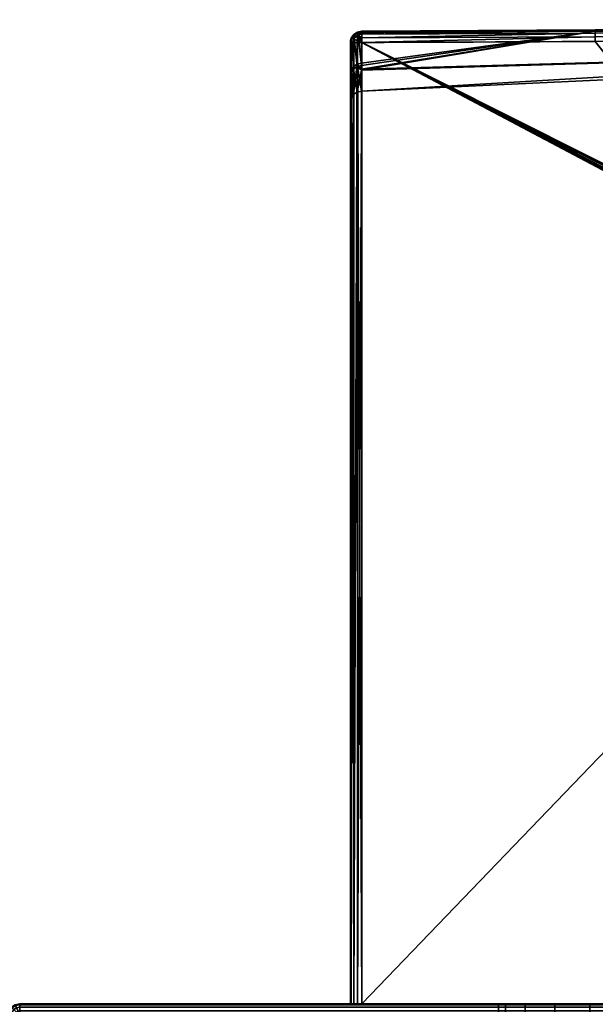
# Model space of a CAD drawing. Header units: millimetres. Extents: x -309 to 8059, y -96 to 57.
# Tile 41 of 99: x 2621 to 2646, y 11 to 54. Entities that reach past the tile are written whole.
import ezdxf

# ---------------------------------------------------------------- set-up
doc = ezdxf.new("R2010")
doc.units = ezdxf.units.MM
doc.layers.add('152', color=7, linetype='Continuous', true_color=0xffffff)

# ---------------------------------------------------------------- blocks, each defined once
blk = doc.blocks.new('UG_SURFACE_025')
at = {"layer": '152', "color": 251, "linetype": 'Continuous', "lineweight": 35}
for points in [[(2620.538, 10.691, 1000), (2620.646, 10.854, 1000), (2620.673, 10.827, 999.809), (2620.573, 10.677, 999.809)], [(2620.646, 10.854, 1050), (2620.646, 10.854, 1000), (2620.538, 10.691, 1000), (2620.538, 10.691, 1050)], [(2620.573, 10.677, 1050.191), (2620.673, 10.827, 1050.191), (2620.646, 10.854, 1050), (2620.538, 10.691, 1050)], [(2620.573, 10.677, 999.809), (2620.673, 10.827, 999.809), (2620.75, 10.75, 999.646), (2620.673, 10.635, 999.646)], [(2620.673, 10.635, 1050.354), (2620.75, 10.75, 1050.354), (2620.673, 10.827, 1050.191), (2620.573, 10.677, 1050.191)], [(2620.646, 10.854, 1000), (2620.809, 10.962, 1000), (2620.823, 10.927, 999.809), (2620.673, 10.827, 999.809)], [(2620.809, 10.962, 1050), (2620.809, 10.962, 1000), (2620.646, 10.854, 1000), (2620.646, 10.854, 1050)], [(2620.673, 10.827, 1050.191), (2620.823, 10.927, 1050.191), (2620.809, 10.962, 1050), (2620.646, 10.854, 1050)], [(2620.673, 10.827, 999.809), (2620.823, 10.927, 999.809), (2620.865, 10.827, 999.646), (2620.75, 10.75, 999.646)], [(2620.75, 10.75, 1050.354), (2620.865, 10.827, 1050.354), (2620.823, 10.927, 1050.191), (2620.673, 10.827, 1050.191)], [(2620.75, 10.75, 999.646), (2620.865, 10.827, 999.646), (2620.927, 10.677, 999.538), (2620.865, 10.635, 999.538)], [(2620.865, 10.635, 1050.462), (2620.927, 10.677, 1050.462), (2620.865, 10.827, 1050.354), (2620.75, 10.75, 1050.354)], [(2620.809, 10.962, 1000), (2621, 11, 1000), (2621, 10.962, 999.809), (2620.823, 10.927, 999.809)], [(2621, 11, 1050), (2621, 11, 1000), (2620.809, 10.962, 1000), (2620.809, 10.962, 1050)], [(2620.823, 10.927, 1050.191), (2621, 10.962, 1050.191), (2621, 11, 1050), (2620.809, 10.962, 1050)], [(2620.823, 10.927, 999.809), (2621, 10.962, 999.809), (2621, 10.854, 999.646), (2620.865, 10.827, 999.646)], [(2620.865, 10.827, 1050.354), (2621, 10.854, 1050.354), (2621, 10.962, 1050.191), (2620.823, 10.927, 1050.191)], [(2620.865, 10.827, 999.646), (2621, 10.854, 999.646), (2621, 10.691, 999.538), (2620.927, 10.677, 999.538)], [(2620.927, 10.677, 1050.462), (2621, 10.691, 1050.462), (2621, 10.854, 1050.354), (2620.865, 10.827, 1050.354)], [(2621, 11, 1000), (2671, 11, 1000), (2671, 10.962, 999.809), (2621, 10.962, 999.809)], [(2671, 11, 1050), (2621, 11, 1050), (2621, 10.962, 1050.191), (2671, 10.962, 1050.191)], [(2621, 11, 1000), (2621, 11, 1050), (2642, 11, 1032), (2642, 11, 1018)], [(2621, 11, 1000), (2643.172, 11, 1015.172), (2644.469, 11, 1014.305)], [(2621, 11, 1050), (2642.304, 11, 1033.531), (2642, 11, 1032)], [(2644.469, 11, 1014.305), (2646, 11, 1014), (2671, 11, 1000), (2621, 11, 1000)], [(2642, 11, 1018), (2642.304, 11, 1016.469), (2621, 11, 1000)], [(2621, 11, 1050), (2643.172, 11, 1034.828), (2642.304, 11, 1033.531)], [(2642.304, 11, 1016.469), (2643.172, 11, 1015.172), (2621, 11, 1000)], [(2621, 11, 1050), (2671, 11, 1050), (2646, 11, 1036), (2644.469, 11, 1035.696)], [(2644.469, 11, 1035.696), (2643.172, 11, 1034.828), (2621, 11, 1050)], [(2621, 10.962, 999.809), (2671, 10.962, 999.809), (2671, 10.854, 999.646), (2621, 10.854, 999.646)], [(2671, 10.962, 1050.191), (2621, 10.962, 1050.191), (2621, 10.854, 1050.354), (2671, 10.854, 1050.354)], [(2621, 10.854, 999.646), (2671, 10.854, 999.646), (2671, 10.691, 999.538), (2621, 10.691, 999.538)], [(2671, 10.854, 1050.354), (2621, 10.854, 1050.354), (2621, 10.691, 1050.462), (2671, 10.691, 1050.462)], [(2642, 10, 1032), (2642, 11, 1032), (2642.304, 11, 1033.531), (2642.304, 10, 1033.531)], [(2642.304, 10, 1016.469), (2642.304, 11, 1016.469), (2642, 11, 1018), (2642, 10, 1018)], [(2642, 10, 1018), (2642, 11, 1018), (2642, 11, 1032), (2642, 10, 1032)], [(2642.304, 10, 1033.531), (2642.304, 11, 1033.531), (2643.172, 11, 1034.828), (2643.172, 10, 1034.828)], [(2643.172, 10, 1015.172), (2643.172, 11, 1015.172), (2642.304, 11, 1016.469), (2642.304, 10, 1016.469)], [(2643.172, 10, 1034.828), (2643.172, 11, 1034.828), (2644.469, 11, 1035.696), (2644.469, 10, 1035.696)], [(2644.469, 10, 1014.305), (2644.469, 11, 1014.305), (2643.172, 11, 1015.172), (2643.172, 10, 1015.172)], [(2644.469, 10, 1035.696), (2644.469, 11, 1035.696), (2646, 11, 1036), (2646, 10, 1036)], [(2646, 10, 1014), (2646, 11, 1014), (2644.469, 11, 1014.305), (2644.469, 10, 1014.305)], [(2671, 11, 1000), (2646, 11, 1014), (2647.531, 11, 1014.305)], [(2647.531, 11, 1035.696), (2646, 11, 1036), (2671, 11, 1050)], [(2646, 10, 1036), (2646, 11, 1036), (2647.531, 11, 1035.696), (2647.531, 10, 1035.696)], [(2647.531, 10, 1014.305), (2647.531, 11, 1014.305), (2646, 11, 1014), (2646, 10, 1014)], [(2671, 11, 1050), (2648.829, 11, 1034.828), (2647.531, 11, 1035.696)], [(2647.531, 11, 1014.305), (2648.829, 11, 1015.172), (2671, 11, 1000)], [(2647.531, 10, 1035.696), (2647.531, 11, 1035.696), (2648.829, 11, 1034.828), (2648.829, 10, 1034.828)], [(2648.829, 10, 1015.172), (2648.829, 11, 1015.172), (2647.531, 11, 1014.305), (2647.531, 10, 1014.305)], [(2671, 11, 1000), (2648.829, 11, 1015.172), (2649.696, 11, 1016.469)], [(2649.696, 11, 1033.531), (2648.829, 11, 1034.828), (2671, 11, 1050)], [(2648.829, 10, 1034.828), (2648.829, 11, 1034.828), (2649.696, 11, 1033.531), (2649.696, 10, 1033.531)], [(2649.696, 10, 1016.469), (2649.696, 11, 1016.469), (2648.829, 11, 1015.172), (2648.829, 10, 1015.172)], [(2671, 11, 1000), (2649.696, 11, 1016.469), (2650, 11, 1018)], [(2650, 11, 1032), (2649.696, 11, 1033.531), (2671, 11, 1050)], [(2649.696, 10, 1033.531), (2649.696, 11, 1033.531), (2650, 11, 1032), (2650, 10, 1032)], [(2650, 10, 1018), (2650, 11, 1018), (2649.696, 11, 1016.469), (2649.696, 10, 1016.469)], [(2671, 11, 1050), (2671, 11, 1000), (2650, 11, 1018), (2650, 11, 1032)], [(2650, 10, 1032), (2650, 11, 1032), (2650, 11, 1018), (2650, 10, 1018)], [(2671, 11, 1000), (2671.191, 10.962, 1000), (2671.177, 10.927, 999.809), (2671, 10.962, 999.809)], [(2671, 11, 1000), (2671, 11, 1050), (2671.191, 10.962, 1050), (2671.191, 10.962, 1000)], [(2671, 10.962, 1050.191), (2671.177, 10.927, 1050.191), (2671.191, 10.962, 1050), (2671, 11, 1050)], [(2671, 10.962, 999.809), (2671.177, 10.927, 999.809), (2671.135, 10.827, 999.646), (2671, 10.854, 999.646)], [(2671, 10.854, 1050.354), (2671.135, 10.827, 1050.354), (2671.177, 10.927, 1050.191), (2671, 10.962, 1050.191)], [(2671, 10.854, 999.646), (2671.135, 10.827, 999.646), (2671.073, 10.677, 999.538), (2671, 10.691, 999.538)], [(2671, 10.691, 1050.462), (2671.073, 10.677, 1050.462), (2671.135, 10.827, 1050.354), (2671, 10.854, 1050.354)], [(2671.135, 10.827, 999.646), (2671.25, 10.75, 999.646), (2671.135, 10.635, 999.538), (2671.073, 10.677, 999.538)], [(2671.073, 10.677, 1050.462), (2671.135, 10.635, 1050.462), (2671.25, 10.75, 1050.354), (2671.135, 10.827, 1050.354)], [(2671.177, 10.927, 999.809), (2671.327, 10.827, 999.809), (2671.25, 10.75, 999.646), (2671.135, 10.827, 999.646)], [(2671.135, 10.827, 1050.354), (2671.25, 10.75, 1050.354), (2671.327, 10.827, 1050.191), (2671.177, 10.927, 1050.191)], [(2671.191, 10.962, 1000), (2671.354, 10.854, 1000), (2671.327, 10.827, 999.809), (2671.177, 10.927, 999.809)], [(2671.177, 10.927, 1050.191), (2671.327, 10.827, 1050.191), (2671.354, 10.854, 1050), (2671.191, 10.962, 1050)], [(2671.191, 10.962, 1000), (2671.191, 10.962, 1050), (2671.354, 10.854, 1050), (2671.354, 10.854, 1000)], [(2671.327, 10.827, 999.809), (2671.427, 10.677, 999.809), (2671.327, 10.635, 999.646), (2671.25, 10.75, 999.646)], [(2671.25, 10.75, 1050.354), (2671.327, 10.635, 1050.354), (2671.427, 10.677, 1050.191), (2671.327, 10.827, 1050.191)], [(2671.354, 10.854, 1000), (2671.462, 10.691, 1000), (2671.427, 10.677, 999.809), (2671.327, 10.827, 999.809)], [(2671.327, 10.827, 1050.191), (2671.427, 10.677, 1050.191), (2671.462, 10.691, 1050), (2671.354, 10.854, 1050)], [(2671.354, 10.854, 1000), (2671.354, 10.854, 1050), (2671.462, 10.691, 1050), (2671.462, 10.691, 1000)], [(2620.5, 10.5, 1000), (2620.538, 10.691, 1000), (2620.573, 10.677, 999.809), (2620.538, 10.5, 999.809)], [(2620.538, 10.691, 1050), (2620.538, 10.691, 1000), (2620.5, 10.5, 1000), (2620.5, 10.5, 1050)], [(2620.538, 10.5, 1050.191), (2620.573, 10.677, 1050.191), (2620.538, 10.691, 1050), (2620.5, 10.5, 1050)], [(2620.538, 10.5, 999.809), (2620.538, 0, 999.809), (2620.5, 0, 1000), (2620.5, 10.5, 1000)], [(2620.5, 0, 1050), (2620.5, 10.5, 1050), (2620.5, 10.5, 1000), (2620.5, 0, 1000)], [(2620.5, 10.5, 1050), (2620.5, 0, 1050), (2620.538, 0, 1050.191), (2620.538, 10.5, 1050.191)], [(2620.538, 10.5, 999.809), (2620.573, 10.677, 999.809), (2620.673, 10.635, 999.646), (2620.646, 10.5, 999.646)], [(2620.646, 10.5, 1050.354), (2620.673, 10.635, 1050.354), (2620.573, 10.677, 1050.191), (2620.538, 10.5, 1050.191)], [(2620.646, 10.5, 999.646), (2620.646, 0, 999.646), (2620.538, 0, 999.809), (2620.538, 10.5, 999.809)], [(2620.538, 10.5, 1050.191), (2620.538, 0, 1050.191), (2620.646, 0, 1050.354), (2620.646, 10.5, 1050.354)], [(2620.646, 10.5, 999.646), (2620.673, 10.635, 999.646), (2620.823, 10.573, 999.538), (2620.809, 10.5, 999.538)], [(2620.809, 10.5, 1050.462), (2620.823, 10.573, 1050.462), (2620.673, 10.635, 1050.354), (2620.646, 10.5, 1050.354)], [(2620.809, 10.5, 999.538), (2620.809, 0, 999.538), (2620.646, 0, 999.646), (2620.646, 10.5, 999.646)], [(2620.646, 10.5, 1050.354), (2620.646, 0, 1050.354), (2620.809, 0, 1050.462), (2620.809, 10.5, 1050.462)], [(2620.673, 10.635, 999.646), (2620.75, 10.75, 999.646), (2620.865, 10.635, 999.538), (2620.823, 10.573, 999.538)], [(2620.823, 10.573, 1050.462), (2620.865, 10.635, 1050.462), (2620.75, 10.75, 1050.354), (2620.673, 10.635, 1050.354)], [(2620.809, 10.5, 999.538), (2620.823, 10.573, 999.538), (2621, 10.5, 999.5)], [(2621, 10.5, 1050.5), (2620.823, 10.573, 1050.462), (2620.809, 10.5, 1050.462)], [(2621, 10.5, 999.5), (2621, 0, 999.5), (2620.809, 0, 999.538), (2620.809, 10.5, 999.538)], [(2620.809, 10.5, 1050.462), (2620.809, 0, 1050.462), (2621, 0, 1050.5), (2621, 10.5, 1050.5)], [(2620.823, 10.573, 999.538), (2620.865, 10.635, 999.538), (2621, 10.5, 999.5)], [(2621, 10.5, 1050.5), (2620.865, 10.635, 1050.462), (2620.823, 10.573, 1050.462)], [(2620.865, 10.635, 999.538), (2620.927, 10.677, 999.538), (2621, 10.5, 999.5)], [(2621, 10.5, 1050.5), (2620.927, 10.677, 1050.462), (2620.865, 10.635, 1050.462)], [(2620.927, 10.677, 999.538), (2621, 10.691, 999.538), (2621, 10.5, 999.5)], [(2621, 10.5, 1050.5), (2621, 10.691, 1050.462), (2620.927, 10.677, 1050.462)], [(2621, 10.691, 999.538), (2671, 10.691, 999.538), (2671, 10.5, 999.5), (2621, 10.5, 999.5)], [(2671, 10.691, 1050.462), (2621, 10.691, 1050.462), (2621, 10.5, 1050.5), (2671, 10.5, 1050.5)], [(2671, 10.5, 999.5), (2671, 0, 999.5), (2621, 0, 999.5), (2621, 10.5, 999.5)], [(2671, 0, 1050.5), (2671, 10.5, 1050.5), (2621, 10.5, 1050.5), (2621, 0, 1050.5)], [(2671, 10.691, 999.538), (2671.073, 10.677, 999.538), (2671, 10.5, 999.5)], [(2671, 10.5, 1050.5), (2671.073, 10.677, 1050.462), (2671, 10.691, 1050.462)], [(2671.073, 10.677, 999.538), (2671.135, 10.635, 999.538), (2671, 10.5, 999.5)], [(2671, 10.5, 1050.5), (2671.135, 10.635, 1050.462), (2671.073, 10.677, 1050.462)], [(2671.135, 10.635, 999.538), (2671.177, 10.573, 999.538), (2671, 10.5, 999.5)], [(2671, 10.5, 1050.5), (2671.177, 10.573, 1050.462), (2671.135, 10.635, 1050.462)], [(2671.177, 10.573, 999.538), (2671.191, 10.5, 999.538), (2671, 10.5, 999.5)], [(2671, 10.5, 1050.5), (2671.191, 10.5, 1050.462), (2671.177, 10.573, 1050.462)], [(2671.191, 10.5, 999.538), (2671.191, 0, 999.538), (2671, 0, 999.5), (2671, 10.5, 999.5)], [(2671, 10.5, 1050.5), (2671, 0, 1050.5), (2671.191, 0, 1050.462), (2671.191, 10.5, 1050.462)], [(2671.25, 10.75, 999.646), (2671.327, 10.635, 999.646), (2671.177, 10.573, 999.538), (2671.135, 10.635, 999.538)], [(2671.135, 10.635, 1050.462), (2671.177, 10.573, 1050.462), (2671.327, 10.635, 1050.354), (2671.25, 10.75, 1050.354)], [(2671.327, 10.635, 999.646), (2671.354, 10.5, 999.646), (2671.191, 10.5, 999.538), (2671.177, 10.573, 999.538)], [(2671.177, 10.573, 1050.462), (2671.191, 10.5, 1050.462), (2671.354, 10.5, 1050.354), (2671.327, 10.635, 1050.354)], [(2671.354, 10.5, 999.646), (2671.354, 0, 999.646), (2671.191, 0, 999.538), (2671.191, 10.5, 999.538)], [(2671.191, 10.5, 1050.462), (2671.191, 0, 1050.462), (2671.354, 0, 1050.354), (2671.354, 10.5, 1050.354)], [(2671.427, 10.677, 999.809), (2671.462, 10.5, 999.809), (2671.354, 10.5, 999.646), (2671.327, 10.635, 999.646)], [(2671.327, 10.635, 1050.354), (2671.354, 10.5, 1050.354), (2671.462, 10.5, 1050.191), (2671.427, 10.677, 1050.191)], [(2671.462, 10.5, 999.809), (2671.462, 0, 999.809), (2671.354, 0, 999.646), (2671.354, 10.5, 999.646)], [(2671.354, 10.5, 1050.354), (2671.354, 0, 1050.354), (2671.462, 0, 1050.191), (2671.462, 10.5, 1050.191)], [(2671.462, 10.691, 1000), (2671.5, 10.5, 1000), (2671.462, 10.5, 999.809), (2671.427, 10.677, 999.809)], [(2671.427, 10.677, 1050.191), (2671.462, 10.5, 1050.191), (2671.5, 10.5, 1050), (2671.462, 10.691, 1050)], [(2671.462, 10.691, 1000), (2671.462, 10.691, 1050), (2671.5, 10.5, 1050), (2671.5, 10.5, 1000)], [(2671.5, 10.5, 1000), (2671.5, 0, 1000), (2671.462, 0, 999.809), (2671.462, 10.5, 999.809)], [(2671.462, 10.5, 1050.191), (2671.462, 0, 1050.191), (2671.5, 0, 1050), (2671.5, 10.5, 1050)], [(2671.5, 10.5, 1050), (2671.5, 0, 1050), (2671.5, 0, 1000), (2671.5, 10.5, 1000)], [(2621.5, 0, 1000.5), (2621.5, 10, 1000.5), (2621.5, 10, 1049.5), (2621.5, 0, 1049.5)], [(2621.5, 0, 1049.5), (2621.5, 10, 1049.5), (2670.5, 10, 1049.5), (2670.5, 0, 1049.5)], [(2670.5, 0, 1000.5), (2670.5, 10, 1000.5), (2621.5, 10, 1000.5), (2621.5, 0, 1000.5)], [(2621.5, 10, 1049.5), (2621.5, 10, 1000.5), (2642, 10, 1018), (2642, 10, 1032)], [(2621.5, 10, 1049.5), (2643.172, 10, 1034.828), (2644.469, 10, 1035.696)], [(2621.5, 10, 1000.5), (2642.304, 10, 1016.469), (2642, 10, 1018)], [(2644.469, 10, 1035.696), (2646, 10, 1036), (2670.5, 10, 1049.5), (2621.5, 10, 1049.5)], [(2642, 10, 1032), (2642.304, 10, 1033.531), (2621.5, 10, 1049.5)], [(2621.5, 10, 1000.5), (2643.172, 10, 1015.172), (2642.304, 10, 1016.469)], [(2642.304, 10, 1033.531), (2643.172, 10, 1034.828), (2621.5, 10, 1049.5)], [(2621.5, 10, 1000.5), (2646, 10, 1014), (2644.469, 10, 1014.305)], [(2644.469, 10, 1014.305), (2643.172, 10, 1015.172), (2621.5, 10, 1000.5)], [(2647.531, 10, 1014.305), (2646, 10, 1014), (2621.5, 10, 1000.5), (2670.5, 10, 1000.5)], [(2670.5, 10, 1049.5), (2646, 10, 1036), (2647.531, 10, 1035.696)], [(2670.5, 10, 1000.5), (2648.829, 10, 1015.172), (2647.531, 10, 1014.305)], [(2647.531, 10, 1035.696), (2648.829, 10, 1034.828), (2670.5, 10, 1049.5)], [(2670.5, 10, 1049.5), (2648.829, 10, 1034.828), (2649.696, 10, 1033.531)], [(2649.696, 10, 1016.469), (2648.829, 10, 1015.172), (2670.5, 10, 1000.5)], [(2670.5, 10, 1049.5), (2649.696, 10, 1033.531), (2650, 10, 1032)], [(2650, 10, 1018), (2649.696, 10, 1016.469), (2670.5, 10, 1000.5)], [(2670.5, 10, 1000.5), (2670.5, 10, 1049.5), (2650, 10, 1032), (2650, 10, 1018)], [(2670.5, 0, 1049.5), (2670.5, 10, 1049.5), (2670.5, 10, 1000.5), (2670.5, 0, 1000.5)], [(2621.5, 0, 1000.5), (2621.5, 0, 1049.5), (2620.5, 0, 1050), (2620.5, 0, 1000)], [(2621.5, 0, 1049.5), (2620.646, 0, 1050.354), (2620.538, 0, 1050.191), (2620.5, 0, 1050)], [(2620.5, 0, 1000), (2620.538, 0, 999.809), (2620.646, 0, 999.646), (2621.5, 0, 1000.5)], [(2621, 0, 1050.5), (2620.809, 0, 1050.462), (2620.646, 0, 1050.354), (2621.5, 0, 1049.5)], [(2621.5, 0, 1000.5), (2620.646, 0, 999.646), (2620.809, 0, 999.538), (2621, 0, 999.5)], [(2621.5, 0, 1049.5), (2670.5, 0, 1049.5), (2671, 0, 1050.5), (2621, 0, 1050.5)], [(2670.5, 0, 1000.5), (2621.5, 0, 1000.5), (2621, 0, 999.5), (2671, 0, 999.5)], [(2670.5, 0, 1049.5), (2670.5, 0, 1000.5), (2671.5, 0, 1000), (2671.5, 0, 1050)], [(2670.5, 0, 1000.5), (2671.354, 0, 999.646), (2671.462, 0, 999.809), (2671.5, 0, 1000)], [(2670.5, 0, 1049.5), (2671.354, 0, 1050.354), (2671.191, 0, 1050.462), (2671, 0, 1050.5)], [(2671, 0, 999.5), (2671.191, 0, 999.538), (2671.354, 0, 999.646), (2670.5, 0, 1000.5)], [(2671.5, 0, 1050), (2671.462, 0, 1050.191), (2671.354, 0, 1050.354), (2670.5, 0, 1049.5)]]:
    blk.add_3dface(points, dxfattribs=at)
blk = doc.blocks.new('UG_SURFACE_026')
at = {"layer": '152', "color": 251, "linetype": 'Continuous', "lineweight": 35}
for points in [[(2667.055, 53.789, 1114.372), (2646.24, 53.697, 1114.481), (2698.499, 53.976, 1114.655)], [(2698.499, 53.904, 1114.794), (2698.499, 53.976, 1114.655), (2646.24, 53.697, 1114.481)], [(2698.499, 53.976, 1093.346), (2646.24, 53.697, 1093.519), (2667.055, 53.789, 1093.628)], [(2646.241, 53.664, 1093.322), (2646.24, 53.697, 1093.519), (2698.499, 53.976, 1093.346)], [(2698.499, 53.976, 1093.346), (2698.499, 53.904, 1093.206), (2646.241, 53.664, 1093.322)], [(2635.646, 53.458, 1114.333), (2635.808, 53.553, 1114.282), (2635.804, 52.101, 1110.924)], [(2635.804, 52.199, 1096.792), (2635.808, 53.553, 1093.718), (2635.646, 53.458, 1093.667)], [(2635.808, 53.553, 1114.282), (2635.646, 53.458, 1114.333), (2635.647, 53.498, 1114.455)], [(2635.647, 53.498, 1093.544), (2635.646, 53.458, 1093.667), (2635.808, 53.553, 1093.718)], [(2635.647, 53.498, 1114.455), (2635.808, 53.606, 1114.455), (2635.808, 53.553, 1114.282)], [(2635.664, 53.481, 1114.66), (2635.818, 53.583, 1114.66), (2635.808, 53.606, 1114.455), (2635.647, 53.498, 1114.455)], [(2635.808, 53.553, 1093.718), (2635.808, 53.606, 1093.544), (2635.647, 53.498, 1093.544)], [(2635.647, 53.498, 1093.544), (2635.808, 53.606, 1093.544), (2635.818, 53.583, 1093.34), (2635.664, 53.481, 1093.34)], [(2635.739, 53.407, 1114.837), (2635.858, 53.487, 1114.837), (2635.818, 53.583, 1114.66), (2635.664, 53.481, 1114.66)], [(2635.664, 53.481, 1093.34), (2635.818, 53.583, 1093.34), (2635.858, 53.487, 1093.163), (2635.739, 53.407, 1093.163)], [(2635.804, 52.101, 1110.924), (2635.808, 53.553, 1114.282), (2635.828, 53.557, 1114.28)], [(2635.828, 53.557, 1093.72), (2635.804, 52.199, 1096.792), (2635.993, 52.236, 1096.805)], [(2635.828, 53.557, 1093.72), (2635.808, 53.553, 1093.718), (2635.804, 52.199, 1096.792)], [(2635.993, 52.139, 1110.911), (2635.804, 52.101, 1110.924), (2635.828, 53.557, 1114.28)], [(2635.998, 53.645, 1114.46), (2635.808, 53.606, 1114.455), (2635.818, 53.583, 1114.66)], [(2635.998, 53.645, 1114.46), (2635.998, 53.643, 1114.456), (2635.808, 53.606, 1114.455)], [(2635.808, 53.606, 1093.544), (2635.998, 53.643, 1093.544), (2635.998, 53.645, 1093.54)], [(2635.818, 53.583, 1093.34), (2635.808, 53.606, 1093.544), (2635.998, 53.645, 1093.54)], [(2635.828, 53.557, 1114.28), (2635.808, 53.606, 1114.455), (2635.998, 53.643, 1114.456)], [(2635.998, 53.643, 1093.544), (2635.808, 53.606, 1093.544), (2635.828, 53.557, 1093.72)], [(2635.808, 53.606, 1114.455), (2635.828, 53.557, 1114.28), (2635.808, 53.553, 1114.282)], [(2635.808, 53.553, 1093.718), (2635.828, 53.557, 1093.72), (2635.808, 53.606, 1093.544)], [(2635.818, 53.583, 1114.66), (2635.998, 53.619, 1114.664), (2635.998, 53.645, 1114.46)], [(2635.998, 53.645, 1093.54), (2635.998, 53.619, 1093.336), (2635.818, 53.583, 1093.34)], [(2635.998, 53.619, 1114.664), (2635.818, 53.583, 1114.66), (2635.858, 53.487, 1114.837)], [(2635.858, 53.487, 1093.163), (2635.818, 53.583, 1093.34), (2635.998, 53.619, 1093.336)], [(2635.998, 53.643, 1114.456), (2635.998, 53.587, 1114.264), (2635.828, 53.557, 1114.28)], [(2635.828, 53.557, 1093.72), (2635.998, 53.587, 1093.736), (2635.998, 53.643, 1093.544)], [(2635.828, 53.557, 1114.28), (2635.998, 53.587, 1114.264), (2635.993, 52.139, 1110.911)], [(2635.993, 52.236, 1096.805), (2635.998, 53.587, 1093.736), (2635.828, 53.557, 1093.72)], [(2635.858, 53.487, 1114.837), (2635.999, 53.514, 1114.839), (2635.998, 53.619, 1114.664)], [(2635.998, 53.619, 1093.336), (2635.999, 53.514, 1093.161), (2635.858, 53.487, 1093.163)], [(2646.241, 53.649, 1093.713), (2635.992, 51.979, 1098.318), (2667.232, 52.855, 1098.436)], [(2667.232, 52.855, 1109.564), (2635.992, 51.94, 1109.69), (2646.241, 53.649, 1114.287)], [(2646.241, 53.649, 1114.287), (2635.992, 51.94, 1109.69), (2635.993, 52.139, 1110.911)], [(2635.993, 52.236, 1096.805), (2635.992, 51.979, 1098.318), (2646.241, 53.649, 1093.713)], [(2646.241, 53.649, 1093.713), (2635.998, 53.587, 1093.736), (2635.993, 52.236, 1096.805)], [(2635.993, 52.139, 1110.911), (2635.998, 53.587, 1114.264), (2646.241, 53.649, 1114.287)], [(2635.998, 53.643, 1114.456), (2646.24, 53.697, 1114.481), (2646.241, 53.649, 1114.287)], [(2635.998, 53.619, 1114.664), (2646.241, 53.664, 1114.678), (2646.24, 53.697, 1114.481)], [(2646.24, 53.697, 1114.481), (2635.998, 53.645, 1114.46), (2635.998, 53.619, 1114.664)], [(2635.998, 53.643, 1114.456), (2635.998, 53.645, 1114.46), (2646.24, 53.697, 1114.481)], [(2635.998, 53.619, 1093.336), (2635.998, 53.645, 1093.54), (2646.24, 53.697, 1093.519)], [(2646.241, 53.649, 1093.713), (2646.24, 53.697, 1093.519), (2635.998, 53.643, 1093.544)], [(2646.24, 53.697, 1093.519), (2635.998, 53.645, 1093.54), (2635.998, 53.643, 1093.544)], [(2646.24, 53.697, 1093.519), (2646.241, 53.664, 1093.322), (2635.998, 53.619, 1093.336)], [(2646.241, 53.664, 1114.678), (2635.998, 53.619, 1114.664), (2635.999, 53.514, 1114.839)], [(2635.999, 53.514, 1093.161), (2635.998, 53.619, 1093.336), (2646.241, 53.664, 1093.322)], [(2646.241, 53.649, 1114.287), (2635.998, 53.587, 1114.264), (2635.998, 53.643, 1114.456)], [(2635.998, 53.643, 1093.544), (2635.998, 53.587, 1093.736), (2646.241, 53.649, 1093.713)], [(2635.999, 53.514, 1114.839), (2646.241, 53.557, 1114.847), (2646.241, 53.664, 1114.678)], [(2646.241, 53.664, 1093.322), (2646.241, 53.557, 1093.153), (2635.999, 53.514, 1093.161)], [(2635.999, 53.348, 1114.957), (2646.242, 53.393, 1114.96), (2646.241, 53.557, 1114.847)], [(2646.241, 53.557, 1114.847), (2635.999, 53.514, 1114.839), (2635.999, 53.348, 1114.957)], [(2635.999, 53.348, 1093.043), (2635.999, 53.514, 1093.161), (2646.241, 53.557, 1093.153)], [(2646.241, 53.557, 1093.153), (2646.242, 53.393, 1093.04), (2635.999, 53.348, 1093.043)], [(2646.24, 53.697, 1114.481), (2646.241, 53.664, 1114.678), (2698.499, 53.904, 1114.794)], [(2667.055, 53.789, 1114.372), (2646.241, 53.649, 1114.287), (2646.24, 53.697, 1114.481)], [(2646.24, 53.697, 1093.519), (2646.241, 53.649, 1093.713), (2667.055, 53.789, 1093.628)], [(2698.499, 53.794, 1114.905), (2698.499, 53.904, 1114.794), (2646.241, 53.664, 1114.678)], [(2698.499, 53.904, 1093.206), (2698.499, 53.794, 1093.096), (2646.241, 53.557, 1093.153)], [(2646.241, 53.557, 1093.153), (2646.241, 53.664, 1093.322), (2698.499, 53.904, 1093.206)], [(2698.5, 53.654, 1114.976), (2698.499, 53.794, 1114.905), (2646.241, 53.557, 1114.847)], [(2646.241, 53.664, 1114.678), (2646.241, 53.557, 1114.847), (2698.499, 53.794, 1114.905)], [(2646.242, 53.393, 1093.04), (2646.241, 53.557, 1093.153), (2698.499, 53.794, 1093.096)], [(2667.232, 52.855, 1098.436), (2667.055, 53.789, 1093.628), (2646.241, 53.649, 1093.713)], [(2646.241, 53.649, 1114.287), (2667.055, 53.789, 1114.372), (2667.232, 52.855, 1109.564)], [(2646.241, 53.557, 1114.847), (2646.242, 53.393, 1114.96), (2698.5, 53.654, 1114.976)], [(2698.499, 53.794, 1093.096), (2698.5, 53.654, 1093.024), (2646.242, 53.393, 1093.04)], [(2698.5, 53.5, 1115), (2698.5, 53.654, 1114.976), (2646.242, 53.393, 1114.96)], [(2646.242, 53.393, 1093.04), (2698.5, 53.654, 1093.024), (2698.5, 53.5, 1093)], [(2635.562, 53.327, 1114.66), (2635.519, 53.229, 1114.455), (2635.5, 53.146, 1114.5)], [(2635.5, 53.146, 1114.5), (2635.526, 53.146, 1114.66), (2635.562, 53.327, 1114.66)], [(2635.562, 53.327, 1093.34), (2635.526, 53.146, 1093.34), (2635.5, 53.146, 1093.5)], [(2635.5, 53.146, 1093.5), (2635.519, 53.229, 1093.544), (2635.562, 53.327, 1093.34)], [(2635.5, 51.665, 1111.07), (2635.5, 53.146, 1114.5), (2635.519, 53.229, 1114.455)], [(2635.519, 53.229, 1093.544), (2635.5, 51.765, 1096.64), (2635.537, 51.944, 1096.702)], [(2635.519, 53.229, 1093.544), (2635.5, 53.146, 1093.5), (2635.5, 51.765, 1096.64)], [(2635.537, 51.845, 1111.01), (2635.5, 51.665, 1111.07), (2635.519, 53.229, 1114.455)], [(2635.5, 11, 1114.5), (2635.5, 53.146, 1114.5), (2635.5, 51.665, 1111.07)], [(2635.5, 51.765, 1096.64), (2635.5, 53.146, 1093.5), (2635.5, 11, 1093.5)], [(2635.5, 11, 1114.5), (2635.538, 11, 1114.691), (2635.526, 53.146, 1114.66)], [(2635.526, 53.146, 1114.66), (2635.5, 53.146, 1114.5), (2635.5, 11, 1114.5)], [(2635.5, 11, 1093.5), (2635.5, 53.146, 1093.5), (2635.526, 53.146, 1093.34)], [(2635.526, 53.146, 1093.34), (2635.538, 11, 1093.309), (2635.5, 11, 1093.5)], [(2635.562, 53.327, 1114.66), (2635.54, 53.337, 1114.455), (2635.519, 53.229, 1114.455)], [(2635.538, 53.315, 1114.41), (2635.519, 53.229, 1114.455), (2635.54, 53.337, 1114.455)], [(2635.54, 53.337, 1093.544), (2635.519, 53.229, 1093.544), (2635.538, 53.315, 1093.59)], [(2635.519, 53.229, 1093.544), (2635.54, 53.337, 1093.544), (2635.562, 53.327, 1093.34)], [(2635.519, 53.229, 1114.455), (2635.538, 53.315, 1114.41), (2635.537, 51.845, 1111.01)], [(2635.537, 51.944, 1096.702), (2635.538, 53.315, 1093.59), (2635.519, 53.229, 1093.544)], [(2635.562, 53.327, 1114.66), (2635.526, 53.146, 1114.66), (2635.543, 53.146, 1114.688)], [(2635.543, 53.146, 1093.312), (2635.526, 53.146, 1093.34), (2635.562, 53.327, 1093.34)], [(2635.538, 11, 1114.691), (2635.543, 53.146, 1114.688), (2635.526, 53.146, 1114.66)], [(2635.526, 53.146, 1093.34), (2635.543, 53.146, 1093.312), (2635.538, 11, 1093.309)], [(2635.537, 51.845, 1111.01), (2635.538, 53.315, 1114.41), (2635.55, 53.331, 1114.401)], [(2635.55, 53.331, 1093.599), (2635.537, 51.944, 1096.702), (2635.644, 52.096, 1096.756)], [(2635.55, 53.331, 1093.599), (2635.538, 53.315, 1093.59), (2635.537, 51.944, 1096.702)], [(2635.644, 51.998, 1110.959), (2635.537, 51.845, 1111.01), (2635.55, 53.331, 1114.401)], [(2635.54, 53.337, 1114.455), (2635.55, 53.331, 1114.401), (2635.538, 53.315, 1114.41)], [(2635.538, 53.315, 1093.59), (2635.55, 53.331, 1093.599), (2635.54, 53.337, 1093.544)], [(2635.631, 53.146, 1114.837), (2635.538, 11, 1114.691), (2635.646, 11, 1114.854)], [(2635.631, 53.146, 1114.837), (2635.543, 53.146, 1114.688), (2635.538, 11, 1114.691)], [(2635.538, 11, 1093.309), (2635.543, 53.146, 1093.312), (2635.631, 53.146, 1093.163)], [(2635.631, 53.146, 1093.163), (2635.646, 11, 1093.146), (2635.538, 11, 1093.309)], [(2635.55, 53.331, 1114.401), (2635.54, 53.337, 1114.455), (2635.647, 53.498, 1114.455)], [(2635.562, 53.327, 1114.66), (2635.664, 53.481, 1114.66), (2635.647, 53.498, 1114.455), (2635.54, 53.337, 1114.455)], [(2635.647, 53.498, 1093.544), (2635.54, 53.337, 1093.544), (2635.55, 53.331, 1093.599)], [(2635.54, 53.337, 1093.544), (2635.647, 53.498, 1093.544), (2635.664, 53.481, 1093.34), (2635.562, 53.327, 1093.34)], [(2635.543, 53.146, 1114.688), (2635.631, 53.146, 1114.837), (2635.659, 53.287, 1114.837), (2635.562, 53.327, 1114.66)], [(2635.562, 53.327, 1093.34), (2635.659, 53.287, 1093.163), (2635.631, 53.146, 1093.163), (2635.543, 53.146, 1093.312)], [(2635.647, 53.498, 1114.455), (2635.646, 53.458, 1114.333), (2635.55, 53.331, 1114.401)], [(2635.55, 53.331, 1093.599), (2635.646, 53.458, 1093.667), (2635.647, 53.498, 1093.544)], [(2635.55, 53.331, 1114.401), (2635.646, 53.458, 1114.333), (2635.644, 51.998, 1110.959)], [(2635.644, 52.096, 1096.756), (2635.646, 53.458, 1093.667), (2635.55, 53.331, 1093.599)], [(2635.659, 53.287, 1114.837), (2635.739, 53.407, 1114.837), (2635.664, 53.481, 1114.66), (2635.562, 53.327, 1114.66)], [(2635.562, 53.327, 1093.34), (2635.664, 53.481, 1093.34), (2635.739, 53.407, 1093.163), (2635.659, 53.287, 1093.163)], [(2635.659, 53.287, 1114.837), (2635.631, 53.146, 1114.837), (2635.649, 53.146, 1114.85)], [(2635.649, 53.146, 1093.15), (2635.631, 53.146, 1093.163), (2635.659, 53.287, 1093.163)], [(2635.646, 11, 1114.854), (2635.649, 53.146, 1114.85), (2635.631, 53.146, 1114.837)], [(2635.631, 53.146, 1093.163), (2635.649, 53.146, 1093.15), (2635.646, 11, 1093.146)], [(2635.646, 53.458, 1093.667), (2635.644, 52.096, 1096.756), (2635.804, 52.199, 1096.792)], [(2635.804, 52.101, 1110.924), (2635.644, 51.998, 1110.959), (2635.646, 53.458, 1114.333)], [(2635.798, 53.146, 1114.958), (2635.646, 11, 1114.854), (2635.809, 11, 1114.962)], [(2635.798, 53.146, 1114.958), (2635.649, 53.146, 1114.85), (2635.646, 11, 1114.854)], [(2635.646, 11, 1093.146), (2635.649, 53.146, 1093.15), (2635.798, 53.146, 1093.042)], [(2635.798, 53.146, 1093.042), (2635.809, 11, 1093.038), (2635.646, 11, 1093.146)], [(2635.649, 53.146, 1114.85), (2635.798, 53.146, 1114.958), (2635.814, 53.223, 1114.958), (2635.659, 53.287, 1114.837)], [(2635.659, 53.287, 1093.163), (2635.814, 53.223, 1093.042), (2635.798, 53.146, 1093.042), (2635.649, 53.146, 1093.15)], [(2635.814, 53.223, 1114.958), (2635.857, 53.289, 1114.958), (2635.739, 53.407, 1114.837), (2635.659, 53.287, 1114.837)], [(2635.659, 53.287, 1093.163), (2635.739, 53.407, 1093.163), (2635.857, 53.289, 1093.042), (2635.814, 53.223, 1093.042)], [(2635.857, 53.289, 1114.958), (2635.922, 53.332, 1114.958), (2635.858, 53.487, 1114.837), (2635.739, 53.407, 1114.837)], [(2635.739, 53.407, 1093.163), (2635.858, 53.487, 1093.163), (2635.922, 53.332, 1093.042), (2635.857, 53.289, 1093.042)], [(2635.814, 53.223, 1114.958), (2635.798, 53.146, 1114.958), (2635.809, 53.146, 1114.96)], [(2635.809, 53.146, 1093.04), (2635.798, 53.146, 1093.042), (2635.814, 53.223, 1093.042)], [(2635.809, 11, 1114.962), (2635.809, 53.146, 1114.96), (2635.798, 53.146, 1114.958)], [(2635.798, 53.146, 1093.042), (2635.809, 53.146, 1093.04), (2635.809, 11, 1093.038)], [(2635.809, 53.146, 1114.96), (2636, 53.146, 1115), (2635.814, 53.223, 1114.958)], [(2635.814, 53.223, 1093.042), (2636, 53.146, 1093), (2635.809, 53.146, 1093.04)], [(2636, 11, 1115), (2636, 53.146, 1115), (2635.809, 53.146, 1114.96)], [(2635.809, 53.146, 1114.96), (2635.809, 11, 1114.962), (2636, 11, 1115)], [(2635.809, 11, 1093.038), (2635.809, 53.146, 1093.04), (2636, 53.146, 1093)], [(2636, 53.146, 1093), (2636, 11, 1093), (2635.809, 11, 1093.038)], [(2636, 53.146, 1115), (2635.857, 53.289, 1114.958), (2635.814, 53.223, 1114.958)], [(2635.814, 53.223, 1093.042), (2635.857, 53.289, 1093.042), (2636, 53.146, 1093)], [(2636, 53.146, 1115), (2635.922, 53.332, 1114.958), (2635.857, 53.289, 1114.958)], [(2635.857, 53.289, 1093.042), (2635.922, 53.332, 1093.042), (2636, 53.146, 1093)], [(2635.999, 53.348, 1114.957), (2635.999, 53.514, 1114.839), (2635.858, 53.487, 1114.837)], [(2635.858, 53.487, 1093.163), (2635.999, 53.514, 1093.161), (2635.999, 53.348, 1093.043)], [(2635.858, 53.487, 1114.837), (2635.922, 53.332, 1114.958), (2635.999, 53.348, 1114.957)], [(2635.999, 53.348, 1093.043), (2635.922, 53.332, 1093.042), (2635.858, 53.487, 1093.163)], [(2635.999, 53.347, 1114.958), (2635.999, 53.348, 1114.957), (2635.922, 53.332, 1114.958)], [(2635.922, 53.332, 1093.042), (2635.999, 53.348, 1093.043), (2635.999, 53.347, 1093.042)], [(2635.922, 53.332, 1114.958), (2636, 53.146, 1115), (2635.999, 53.347, 1114.958)], [(2635.999, 53.347, 1093.042), (2636, 53.146, 1093), (2635.922, 53.332, 1093.042)], [(2646.242, 53.393, 1114.96), (2635.999, 53.347, 1114.958), (2636, 53.146, 1115)], [(2635.999, 53.348, 1114.957), (2635.999, 53.347, 1114.958), (2646.242, 53.393, 1114.96)], [(2636, 53.146, 1093), (2635.999, 53.347, 1093.042), (2646.242, 53.393, 1093.04)], [(2646.242, 53.393, 1093.04), (2635.999, 53.347, 1093.042), (2635.999, 53.348, 1093.043)], [(2636, 53.146, 1115), (2646.243, 53.197, 1115), (2646.242, 53.393, 1114.96)], [(2646.242, 53.393, 1093.04), (2646.243, 53.197, 1093), (2636, 53.146, 1093)], [(2646.243, 53.197, 1115), (2636, 53.146, 1115), (2652.506, 44.859, 1115), (2652.756, 45.082, 1115)], [(2652.689, 45.034, 1093), (2652.455, 44.787, 1093), (2636, 53.146, 1093), (2646.243, 53.197, 1093)], [(2652.316, 27.953, 1115), (2652.364, 44.489, 1115), (2636, 53.146, 1115), (2636, 11, 1115)], [(2652.364, 44.489, 1115), (2652.372, 44.58, 1115), (2636, 53.146, 1115)], [(2652.372, 44.58, 1115), (2652.396, 44.667, 1115), (2636, 53.146, 1115)], [(2652.396, 44.667, 1115), (2652.506, 44.859, 1115), (2636, 53.146, 1115)], [(2636, 11, 1093), (2636, 53.146, 1093), (2652.364, 44.489, 1093), (2652.316, 27.953, 1093)], [(2636, 53.146, 1093), (2652.379, 44.612, 1093), (2652.364, 44.489, 1093)], [(2636, 53.146, 1093), (2652.455, 44.787, 1093), (2652.379, 44.612, 1093)], [(2646.242, 53.393, 1114.96), (2646.243, 53.197, 1115), (2698.5, 53.5, 1115)], [(2698.5, 53.5, 1093), (2646.243, 53.197, 1093), (2646.242, 53.393, 1093.04)], [(2635.988, 51.011, 1104), (2667.301, 52.475, 1104), (2667.232, 52.855, 1098.436)], [(2635.988, 51.011, 1104), (2635.992, 51.94, 1109.69), (2667.232, 52.855, 1109.564)], [(2667.232, 52.855, 1109.564), (2667.301, 52.475, 1104), (2635.988, 51.011, 1104)], [(2667.232, 52.855, 1098.436), (2635.992, 51.979, 1098.318), (2635.988, 51.011, 1104)], [(2635.992, 51.979, 1098.318), (2635.993, 52.236, 1096.805), (2635.804, 52.199, 1096.792)], [(2667.301, 52.475, 1104), (2635.988, 51.011, 1104), (2635.988, 51.011, 1104)], [(2635.537, 50.7, 1104), (2635.537, 51.944, 1096.702), (2635.5, 51.765, 1096.64)], [(2635.5, 51.665, 1111.07), (2635.537, 51.845, 1111.01), (2635.537, 50.7, 1104)], [(2635.537, 50.7, 1104), (2635.642, 50.861, 1104), (2635.644, 52.096, 1096.756)], [(2635.644, 52.096, 1096.756), (2635.537, 51.944, 1096.702), (2635.537, 50.7, 1104)], [(2635.537, 51.845, 1111.01), (2635.644, 51.998, 1110.959), (2635.642, 50.861, 1104)], [(2635.642, 50.861, 1104), (2635.537, 50.7, 1104), (2635.537, 51.845, 1111.01)], [(2635.642, 50.861, 1104), (2635.8, 50.97, 1104), (2635.804, 52.199, 1096.792)], [(2635.804, 52.199, 1096.792), (2635.644, 52.096, 1096.756), (2635.642, 50.861, 1104)], [(2635.8, 50.97, 1104), (2635.642, 50.861, 1104), (2635.644, 51.998, 1110.959)], [(2635.644, 51.998, 1110.959), (2635.804, 52.101, 1110.924), (2635.8, 50.97, 1104)], [(2635.8, 50.97, 1104), (2635.804, 52.101, 1110.924), (2635.992, 51.94, 1109.69)], [(2635.992, 51.94, 1109.69), (2635.988, 51.011, 1104), (2635.8, 50.97, 1104)], [(2635.804, 52.199, 1096.792), (2635.988, 51.011, 1104), (2635.992, 51.979, 1098.318)], [(2635.804, 52.101, 1110.924), (2635.993, 52.139, 1110.911), (2635.992, 51.94, 1109.69)], [(2635.5, 11, 1093.5), (2635.5, 50.511, 1104), (2635.5, 51.765, 1096.64)], [(2635.5, 51.765, 1096.64), (2635.5, 50.511, 1104), (2635.537, 50.7, 1104)], [(2635.5, 51.665, 1111.07), (2635.5, 50.511, 1104), (2635.5, 11, 1093.5), (2635.5, 11, 1114.5)], [(2635.537, 50.7, 1104), (2635.5, 50.511, 1104), (2635.5, 51.665, 1111.07)], [(2636, 11, 1115), (2652.256, 11, 1115), (2652.316, 27.953, 1115)], [(2652.316, 27.953, 1093), (2652.256, 11, 1093), (2636, 11, 1093)], [(2620.823, 10.927, 1129.191), (2621, 10.962, 1129.191), (2621, 11, 1129), (2620.809, 10.962, 1129)], [(2621, 11, 1129), (2621, 11, 1079), (2620.809, 10.962, 1079), (2620.809, 10.962, 1129)], [(2620.809, 10.962, 1079), (2621, 11, 1079), (2621, 10.962, 1078.809), (2620.823, 10.927, 1078.809)], [(2671, 11, 1129), (2621, 11, 1129), (2621, 10.962, 1129.191), (2671, 10.962, 1129.191)], [(2621, 11, 1079), (2671, 11, 1079), (2671, 10.962, 1078.809), (2621, 10.962, 1078.809)], [(2621, 11, 1079), (2621, 11, 1129), (2635.5, 11, 1114.5), (2635.5, 11, 1093.5)], [(2621, 11, 1129), (2635.538, 11, 1114.691), (2635.5, 11, 1114.5)], [(2635.5, 11, 1093.5), (2635.538, 11, 1093.309), (2621, 11, 1079)], [(2671, 11, 1079), (2621, 11, 1079), (2636, 11, 1093), (2652.256, 11, 1093)], [(2621, 11, 1129), (2635.646, 11, 1114.854), (2635.538, 11, 1114.691)], [(2621, 11, 1079), (2635.809, 11, 1093.038), (2636, 11, 1093)], [(2635.538, 11, 1093.309), (2635.646, 11, 1093.146), (2621, 11, 1079)], [(2621, 11, 1129), (2635.809, 11, 1114.962), (2635.646, 11, 1114.854)], [(2635.646, 11, 1093.146), (2635.809, 11, 1093.038), (2621, 11, 1079)], [(2621, 11, 1129), (2671, 11, 1129), (2652.256, 11, 1115), (2636, 11, 1115)], [(2636, 11, 1115), (2635.809, 11, 1114.962), (2621, 11, 1129)]]:
    blk.add_3dface(points, dxfattribs=at)

msp = doc.modelspace()

# ---------------------------------------------------------------- linework, layer by layer
at = {"layer": '152', "color": 251, "linetype": 'Continuous', "lineweight": 35}
for p, q in [((2635.5, 11, 1114.5), (2635.5, 53.146, 1114.5)), ((2635.5, 53.146, 1093.5), (2635.5, 11, 1093.5)), ((2636, 11, 1093), (2636, 53.146, 1093)), ((2636, 53.146, 1115), (2636, 11, 1115)), ((2671, 11, 1079), (2621, 11, 1079)), ((2621, 11, 1129), (2671, 11, 1129)), ((2671, 11, 1000), (2621, 11, 1000)), ((2621, 11, 1050), (2671, 11, 1050)), ((2635.5, 11, 1114.5), (2635.5, 11, 1093.5)), ((2636, 11, 1115), (2652.256, 11, 1115)), ((2636, 11, 1093), (2652.256, 11, 1093)), ((2642, 11, 1018), (2642, 10, 1018)), ((2642, 11, 1032), (2642, 10, 1032)), ((2642, 11, 1018), (2642, 11, 1032))]:
    msp.add_line(p, q, dxfattribs=at)
at = {"layer": '152', "color": 251, "linetype": 'Continuous', "lineweight": 35, "extrusion": (2.75246e-14, -0.4722, -0.881491)}
msp.add_arc((2636, 479.419, -1007.518), 0.5, 180, 269.82, dxfattribs=at)
at = {"layer": '152', "color": 251, "linetype": 'Continuous', "lineweight": 35, "extrusion": (0, 0.4722, -0.881491)}
msp.add_arc((-2636, 563.199, -938.815), 0.5, 0, 89.82, dxfattribs=at)
at = {"layer": '152', "color": 251, "linetype": 'Continuous', "lineweight": 35, "extrusion": (-0.999994, -0.003565, 0)}
for centre, start, end in [((-43.749, 1114.5, -2636.173), 90, 208.1771), ((-43.749, 1093.5, -2636.173), 151.8229, 270)]:
    msp.add_arc(centre, 0.5, start, end, dxfattribs=at)
at = {"layer": '152', "color": 251, "linetype": 'Continuous', "lineweight": 35, "extrusion": (6.93889e-14, -1, 0)}
msp.add_arc((2636, 1093.5, -53.146), 0.5, 180, 270, dxfattribs=at)
at = {"layer": '152', "color": 251, "linetype": 'Continuous', "lineweight": 35, "extrusion": (0, 1, 0)}
for centre, radius, start, end in [((-2636, 1114.5, 53.146), 0.5, 0, 90), ((-2646, 1018, 11), 4, 180, 0), ((-2646, 1032, 11), 4, 0, 180)]:
    msp.add_arc(centre, radius, start, end, dxfattribs=at)
at = {"layer": '152', "color": 251, "linetype": 'Continuous', "lineweight": 35, "extrusion": (0, -1, 0)}
for centre, start, end in [((2636, 1114.5, -11), 90, 180), ((2636, 1093.5, -11), 180, 270)]:
    msp.add_arc(centre, 0.5, start, end, dxfattribs=at)
at = {"layer": '152', "color": 251, "linetype": 'Continuous', "lineweight": 35}
for points, knots in [([(2635.998, 53.587, 1114.264), (2646.415, 53.633, 1114.28), (2656.832, 53.74, 1114.321), (2677.665, 53.913, 1114.421), (2688.081, 53.973, 1114.474), (2708.915, 54.027, 1114.526), (2719.332, 54.074, 1114.58), (2740.166, 54.132, 1114.685), (2750.582, 54.143, 1114.73), (2760.999, 54.146, 1114.747)], [0, 0, 0, 0, 0.25, 0.25, 0.5, 0.5, 0.75, 0.75, 1, 1, 1, 1]), ([(2760.999, 54.146, 1093.253), (2750.582, 54.143, 1093.27), (2740.166, 54.132, 1093.315), (2719.332, 54.074, 1093.42), (2708.915, 54.027, 1093.474), (2688.081, 53.973, 1093.526), (2677.665, 53.913, 1093.579), (2656.832, 53.74, 1093.679), (2646.415, 53.633, 1093.72), (2635.998, 53.587, 1093.736)], [0, 0, 0, 0, 0.25, 0.25, 0.5, 0.5, 0.75, 0.75, 1, 1, 1, 1]), ([(2635.998, 53.587, 1093.736), (2635.995, 52.74, 1095.317), (2635.993, 52.092, 1097.004), (2635.989, 51.231, 1100.444), (2635.988, 51.012, 1102.2), (2635.988, 51.011, 1105.787), (2635.989, 51.229, 1107.545), (2635.993, 52.09, 1110.991), (2635.995, 52.74, 1112.683), (2635.998, 53.587, 1114.264)], [0, 0, 0, 0, 0.25, 0.25, 0.5, 0.5, 0.75, 0.75, 1, 1, 1, 1]), ([(2636, 53.146, 1093), (2646.417, 53.183, 1093), (2656.833, 53.27, 1093), (2677.666, 53.416, 1093), (2688.083, 53.473, 1093), (2719.333, 53.554, 1093), (2740.166, 53.685, 1093), (2761, 53.711, 1093)], [0, 0, 0, 0, 0.25, 0.25, 0.5, 0.5, 1, 1, 1, 1]), ([(2761, 53.711, 1115), (2740.166, 53.685, 1115), (2719.333, 53.554, 1115), (2688.083, 53.473, 1115), (2677.666, 53.416, 1115), (2656.833, 53.27, 1115), (2646.417, 53.183, 1115), (2636, 53.146, 1115)], [0, 0, 0, 0, 0.5, 0.5, 0.75, 0.75, 1, 1, 1, 1]), ([(2635.5, 53.146, 1114.5), (2635.5, 52.28, 1112.882), (2635.5, 51.616, 1111.157), (2635.5, 50.735, 1107.631), (2635.5, 50.511, 1105.832), (2635.5, 50.512, 1102.162), (2635.5, 50.736, 1100.365), (2635.5, 51.616, 1096.844), (2635.5, 52.28, 1095.118), (2635.5, 53.146, 1093.5)], [0, 0, 0, 0, 0.25, 0.25, 0.5, 0.5, 0.75, 0.75, 1, 1, 1, 1])]:
    msp.add_open_spline(points, degree=3, knots=knots, dxfattribs=at)

# ---------------------------------------------------------------- block references
for name in ['UG_SURFACE_026', 'UG_SURFACE_025']:
    msp.add_blockref(name, (0, 0), dxfattribs=at)

doc.saveas('drawing.dxf')
